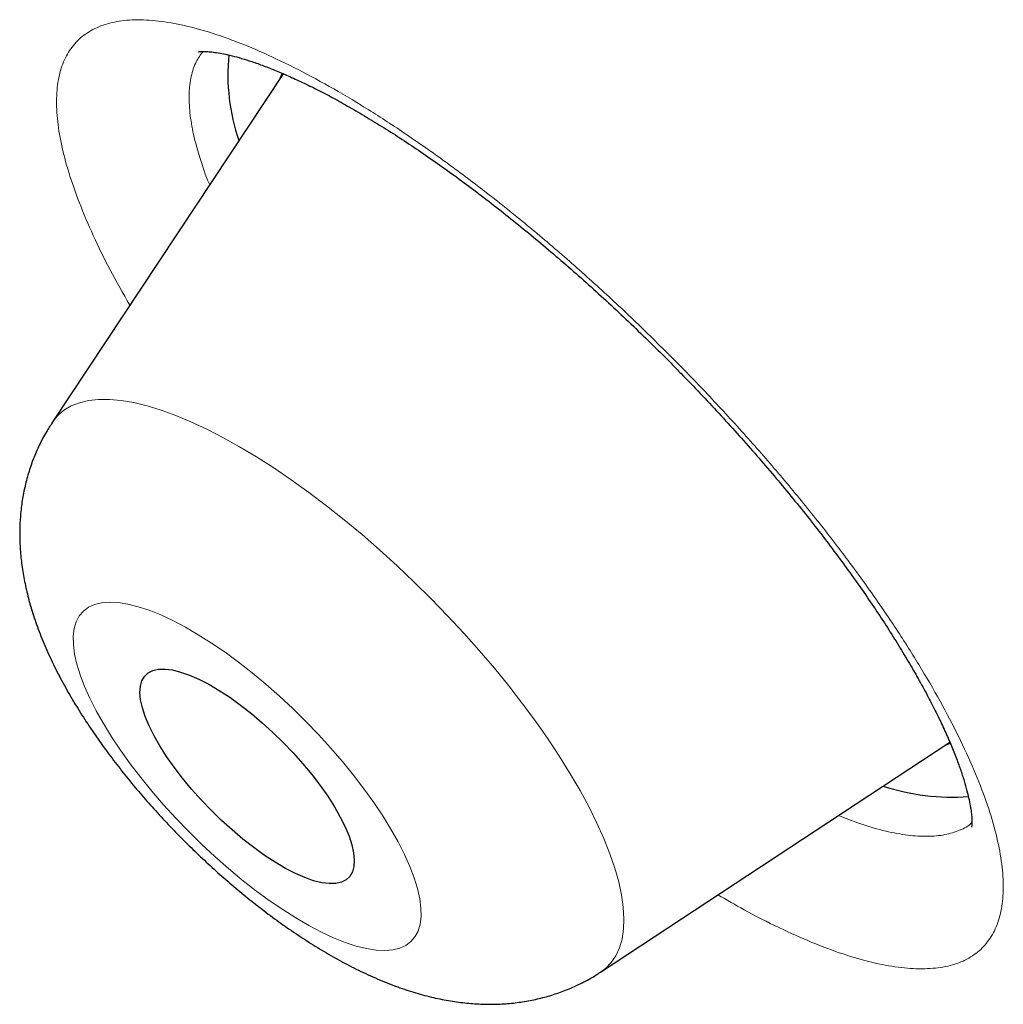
# Model space of a CAD drawing. Header units: millimetres. Extents: x 8 to 436, y 12 to 763.
# Tile 32 of 256: x 353.32 to 356.41, y 282.18 to 285.28. Entities that reach past the tile are written whole.
import ezdxf

# ---------------------------------------------------------------- set-up
doc = ezdxf.new("R2010")
doc.units = ezdxf.units.MM

msp = doc.modelspace()

# ---------------------------------------------------------------- linework, layer by layer
at = {"color": 7, "linetype": 'Continuous', "lineweight": 30}
for p, q in [((354.1508, 285.1055), (353.4259, 284.0105)), ((355.147, 282.2852), (356.2429, 283.0069)), ((356.2285, 282.9974), (356.2446, 283.0034))]:
    msp.add_line(p, q, dxfattribs=at)
at = {"color": 7, "linetype": 'Continuous', "lineweight": 30, "flags": 128}
for points in [[(354.1473, 285.1077), (354.1415, 285.0925), (354.1407, 285.0902)], [(354.151, 283.006), (354.1825, 282.9732), (354.2125, 282.9395), (354.2406, 282.9055), (354.2667, 282.8713), (354.2905, 282.8375), (354.3116, 282.8043), (354.3299, 282.7721), (354.3453, 282.7412), (354.3575, 282.712), (354.3664, 282.6846), (354.3719, 282.6595), (354.374, 282.6368), (354.3727, 282.6169), (354.3679, 282.5998), (354.3597, 282.5858), (354.3482, 282.575), (354.3336, 282.5676), (354.3159, 282.5636), (354.2953, 282.563), (354.2721, 282.5659), (354.2465, 282.5722), (354.2188, 282.5818), (354.1892, 282.5948), (354.158, 282.6108), (354.1256, 282.6298), (354.0923, 282.6516), (354.0585, 282.676), (354.0244, 282.7026), (353.9905, 282.7313), (353.957, 282.7616), (353.9244, 282.7934), (353.893, 282.8263), (353.863, 282.86), (353.8348, 282.894), (353.8087, 282.9281), (353.785, 282.962), (353.7638, 282.9951), (353.7455, 283.0273), (353.7302, 283.0582), (353.718, 283.0875), (353.7091, 283.1148), (353.7036, 283.14), (353.7015, 283.1626), (353.7028, 283.1826), (353.7076, 283.1997), (353.7158, 283.2137), (353.7272, 283.2244), (353.7419, 283.2319), (353.7596, 283.2359), (353.7802, 283.2365), (353.8034, 283.2336), (353.829, 283.2273), (353.8567, 283.2176), (353.8863, 283.2047), (353.9175, 283.1887), (353.9498, 283.1696), (353.9831, 283.1478), (354.017, 283.1235), (354.051, 283.0969), (354.085, 283.0682), (354.1184, 283.0378), (354.151, 283.006)]]:
    msp.add_lwpolyline(points, dxfattribs=at)
at = {"color": 252, "linetype": 'Continuous', "lineweight": 0, "flags": 128}
for points in [[(353.4259, 284.0105), (353.427, 284.0122), (353.4434, 284.0322), (353.4629, 284.049), (353.4856, 284.0625), (353.5114, 284.0727), (353.5401, 284.0795), (353.5717, 284.083), (353.606, 284.083), (353.6429, 284.0797), (353.6823, 284.0729), (353.724, 284.0628), (353.7679, 284.0494), (353.8138, 284.0326), (353.8615, 284.0127), (353.9109, 283.9896), (353.9618, 283.9635), (354.0139, 283.9345), (354.0672, 283.9025), (354.1213, 283.8679), (354.1761, 283.8306), (354.2314, 283.7909), (354.287, 283.7489), (354.3427, 283.7047), (354.3983, 283.6585), (354.4535, 283.6105), (354.5081, 283.5609), (354.5621, 283.5097), (354.615, 283.4574)], [(354.615, 283.4574), (354.6668, 283.4039), (354.7173, 283.3496), (354.7663, 283.2946), (354.8136, 283.2392), (354.8589, 283.1834), (354.9023, 283.1276), (354.9434, 283.072), (354.9821, 283.0168), (355.0183, 282.9621), (355.0519, 282.9081), (355.0828, 282.8552), (355.1107, 282.8034), (355.1356, 282.7529), (355.1575, 282.7041), (355.1762, 282.6569), (355.1917, 282.6116), (355.2039, 282.5685), (355.2127, 282.5275), (355.2182, 282.489), (355.2203, 282.4529), (355.219, 282.4195), (355.2143, 282.389), (355.2062, 282.3613), (355.1948, 282.3366), (355.1801, 282.315), (355.1622, 282.2966), (355.147, 282.2852)], [(353.8538, 282.7272), (353.8947, 282.687), (353.9365, 282.6481), (353.9789, 282.6108), (354.0216, 282.5753), (354.0645, 282.5417), (354.1072, 282.5104), (354.1495, 282.4814), (354.191, 282.4551), (354.2317, 282.4315), (354.2711, 282.4107), (354.3091, 282.393), (354.3454, 282.3784), (354.3799, 282.3671), (354.4122, 282.359), (354.4422, 282.3542), (354.4697, 282.3528), (354.4946, 282.3548), (354.5166, 282.3601), (354.5357, 282.3688), (354.5517, 282.3808), (354.5645, 282.3959), (354.5741, 282.4141), (354.5804, 282.4354), (354.5834, 282.4595), (354.583, 282.4863), (354.5792, 282.5157), (354.5721, 282.5474), (354.5616, 282.5813), (354.548, 282.6172), (354.5312, 282.6548), (354.5114, 282.6939), (354.4886, 282.7343), (354.4631, 282.7757), (354.4349, 282.8179), (354.4043, 282.8606), (354.3715, 282.9035), (354.3365, 282.9464), (354.2998, 282.989), (354.2614, 283.031), (354.2216, 283.0723), (354.1808, 283.1125), (354.139, 283.1514), (354.0966, 283.1887), (354.0538, 283.2242), (354.011, 283.2578), (353.9683, 283.2891), (353.926, 283.318), (353.8844, 283.3444), (353.8438, 283.368), (353.8044, 283.3887), (353.7664, 283.4064), (353.73, 283.421), (353.6956, 283.4324), (353.6633, 283.4405), (353.6333, 283.4453), (353.6058, 283.4466), (353.5809, 283.4447), (353.5589, 283.4393), (353.5398, 283.4307), (353.5238, 283.4187), (353.5109, 283.4036), (353.5013, 283.3853), (353.495, 283.3641), (353.4921, 283.34), (353.4925, 283.3132), (353.4963, 283.2838), (353.5034, 283.2521), (353.5138, 283.2182), (353.5275, 283.1823), (353.5442, 283.1447), (353.5641, 283.1056), (353.5868, 283.0652), (353.6124, 283.0238), (353.6405, 282.9816), (353.6711, 282.9389), (353.704, 282.896), (353.7389, 282.8531), (353.7757, 282.8105), (353.814, 282.7684), (353.8538, 282.7272)]]:
    msp.add_lwpolyline(points, dxfattribs=at)
at = {"color": 7, "linetype": 'Continuous', "lineweight": 30}
for centre, radius, start, end in [((354.6077, 285.1026), 0.6305, 174.3196, 199.1381), ((356.2488, 283.519), 0.6844, 251.6944, 274.3968)]:
    msp.add_arc(centre, radius, start, end, dxfattribs=at)
at = {"color": 252, "linetype": 'Continuous', "lineweight": 0}
for points, knots in [([(353.6696, 284.3786), (353.6484, 284.4161), (353.6057, 284.4915), (353.5534, 284.5988), (353.5098, 284.7012), (353.4763, 284.7971), (353.4531, 284.8858), (353.4405, 284.9665), (353.4384, 285.0389), (353.4468, 285.1026), (353.4656, 285.1569), (353.4951, 285.2012), (353.5347, 285.2355), (353.584, 285.2596), (353.6429, 285.2733), (353.711, 285.2761), (353.7879, 285.2684), (353.8727, 285.2503), (353.9649, 285.2217), (354.0641, 285.1828), (354.1695, 285.1338), (354.2803, 285.0754), (354.3954, 285.008), (354.5144, 284.9316), (354.6364, 284.847), (354.7605, 284.755), (354.8854, 284.6563), (355.0106, 284.5514), (355.1351, 284.4411), (355.2583, 284.3263), (355.3383, 284.2468), (355.3782, 284.2071)], [0, 0, 0, 0, 0.03396, 0.0683835, 0.1029298, 0.1374762, 0.1718997, 0.20635, 0.2409231, 0.2754964, 0.3099467, 0.3444184, 0.3790132, 0.4136081, 0.4480798, 0.4825583, 0.51716, 0.5517617, 0.5862402, 0.6207077, 0.6552986, 0.6898895, 0.7243569, 0.7588006, 0.7933677, 0.8279346, 0.8623782, 0.8967225, 0.9311891, 0.9656557, 1, 1, 1, 1]), ([(353.8994, 285.1755), (353.8916, 285.1649), (353.8752, 285.1427), (353.861, 285.0981), (353.8544, 285.0448), (353.857, 284.9837), (353.8681, 284.9158), (353.8892, 284.8404), (353.9069, 284.787), (353.9197, 284.7575), (353.92, 284.7568)], [0, 0, 0, 0, 0.129235, 0.273601, 0.418482, 0.563362, 0.707728, 0.851955, 0.996697, 1, 1, 1, 1]), ([(355.3782, 284.2071), (355.3786, 284.2067), (355.4186, 284.1663), (355.4973, 284.0847), (355.6109, 283.9605), (355.7196, 283.8352), (355.8226, 283.7096), (355.9191, 283.5846), (356.0087, 283.4609), (356.0907, 283.3394), (356.1644, 283.2212), (356.2291, 283.1071), (356.2846, 282.9977), (356.3306, 282.8938), (356.3667, 282.7963), (356.3923, 282.7059), (356.4075, 282.6231), (356.4123, 282.5484), (356.4067, 282.4825), (356.3902, 282.4261), (356.3633, 282.3792), (356.3264, 282.3422), (356.2795, 282.3155), (356.2228, 282.2994), (356.1568, 282.2939), (356.0822, 282.2989), (355.9995, 282.3143), (355.9089, 282.3405), (355.8113, 282.3769), (355.7072, 282.4235), (355.6086, 282.4734), (355.5428, 282.5117), (355.5153, 282.5278)], [0, 0, 0, 0, 0.000297, 0.035007, 0.06984, 0.104674, 0.139384, 0.174092, 0.208925, 0.243758, 0.278467, 0.313193, 0.348042, 0.382891, 0.417617, 0.452368, 0.487244, 0.522119, 0.556871, 0.591647, 0.626547, 0.661448, 0.696224, 0.731012, 0.765925, 0.800837, 0.835625, 0.870408, 0.905315, 0.940222, 0.975005, 1, 1, 1, 1]), ([(355.8938, 282.777), (355.915, 282.7686), (355.9639, 282.7491), (356.0338, 282.7288), (356.1037, 282.7148), (356.1665, 282.71), (356.2222, 282.7139), (356.2692, 282.7274), (356.299, 282.7415), (356.3106, 282.7535), (356.3122, 282.7551)], [0, 0, 0, 0, 0.110263, 0.254645, 0.399077, 0.544025, 0.688972, 0.833404, 0.977807, 1, 1, 1, 1])]:
    msp.add_open_spline(points, degree=3, knots=knots, dxfattribs=at)
at = {"color": 7, "linetype": 'Continuous', "lineweight": 30}
for points, knots in [([(353.8842, 285.1745), (353.8841, 285.1745), (353.8837, 285.1744), (353.8873, 285.175), (353.8949, 285.1756), (353.9066, 285.1756), (353.9222, 285.1746), (353.9414, 285.1722), (353.9641, 285.1681), (353.9904, 285.1621), (354.0198, 285.1541), (354.0528, 285.1437), (354.0893, 285.1308), (354.1289, 285.1152), (354.1716, 285.0969), (354.2169, 285.0759), (354.2646, 285.0522), (354.3143, 285.026), (354.3658, 284.9971), (354.4191, 284.9657), (354.4745, 284.9316), (354.5315, 284.8948), (354.5901, 284.8554), (354.65, 284.8136), (354.7108, 284.7695), (354.7724, 284.7233), (354.8344, 284.6753), (354.8968, 284.6253), (354.9596, 284.5734), (355.0227, 284.5197), (355.0857, 284.4645), (355.1485, 284.4078), (355.2111, 284.3498), (355.2732, 284.2905), (355.3255, 284.2392), (355.3676, 284.1969), (355.4094, 284.1544), (355.4595, 284.1023), (355.518, 284.0399), (355.5751, 283.9771), (355.6309, 283.914), (355.6852, 283.8508), (355.7379, 283.7876), (355.7889, 283.7245), (355.8382, 283.6616), (355.8853, 283.5994), (355.9303, 283.5381), (355.973, 283.4776), (356.0136, 283.4179), (356.0519, 283.3594), (356.0877, 283.3023), (356.1208, 283.2469), (356.1512, 283.1935), (356.1787, 283.1424), (356.2035, 283.0937), (356.2256, 283.047), (356.2451, 283.0026), (356.2621, 282.9606), (356.2764, 282.9215), (356.288, 282.8858), (356.2971, 282.8537), (356.3037, 282.8255), (356.3083, 282.8014), (356.3109, 282.7815), (356.3122, 282.7653), (356.3123, 282.7526), (356.3118, 282.7441), (356.3111, 282.7397), (356.3111, 282.7397), (356.3111, 282.7398)], [0, 0, 0, 0, 0.006021, 0.019511, 0.032892, 0.046286, 0.059763, 0.073369, 0.087147, 0.100641, 0.114412, 0.128593, 0.14314, 0.158004, 0.173131, 0.188462, 0.203937, 0.219502, 0.234954, 0.250585, 0.266415, 0.282409, 0.298532, 0.314749, 0.331028, 0.347335, 0.363641, 0.379861, 0.396267, 0.412682, 0.429111, 0.445558, 0.462028, 0.478528, 0.495063, 0.504152, 0.512835, 0.529326, 0.54578, 0.562214, 0.578635, 0.595048, 0.61146, 0.627873, 0.644294, 0.660699, 0.676887, 0.693141, 0.709387, 0.725589, 0.741714, 0.757727, 0.773591, 0.789268, 0.804739, 0.820082, 0.835565, 0.850925, 0.866099, 0.881026, 0.895646, 0.909906, 0.923762, 0.937189, 0.950485, 0.964179, 0.977777, 0.991329, 1, 1, 1, 1]), ([(353.4259, 284.0098), (353.4197, 284.0003), (353.4047, 283.9776), (353.385, 283.9394), (353.3661, 283.8961), (353.3509, 283.8516), (353.339, 283.8062), (353.3306, 283.76), (353.3254, 283.7131), (353.3235, 283.6655), (353.3249, 283.6172), (353.3296, 283.5678), (353.3377, 283.5171), (353.3493, 283.4647), (353.3649, 283.4103), (353.3847, 283.3538), (353.4086, 283.2956), (353.4365, 283.2366), (353.4675, 283.1781), (353.5011, 283.1207), (353.5367, 283.0647), (353.5741, 283.01), (353.6132, 282.9567), (353.6538, 282.9045), (353.6959, 282.8534), (353.7394, 282.8035), (353.7842, 282.7545), (353.8152, 282.7227), (353.8308, 282.7068)], [0, 0, 0, 0, 0.022706, 0.054415, 0.086097, 0.117844, 0.149764, 0.181987, 0.214672, 0.248017, 0.282267, 0.317725, 0.354746, 0.393718, 0.434976, 0.478631, 0.524312, 0.57107, 0.617486, 0.662964, 0.707374, 0.750812, 0.793442, 0.83543, 0.876927, 0.918063, 0.958952, 1, 1, 1, 1]), ([(353.8308, 282.7068), (353.8391, 282.6985), (353.863, 282.6745), (353.9034, 282.6359), (353.9521, 282.5915), (354.0019, 282.5485), (354.0526, 282.507), (354.1043, 282.467), (354.157, 282.4287), (354.2107, 282.3922), (354.2657, 282.3575), (354.3222, 282.3247), (354.3805, 282.294), (354.4408, 282.2658), (354.5009, 282.2415), (354.5594, 282.2217), (354.6147, 282.2065), (354.6681, 282.1954), (354.7198, 282.1881), (354.77, 282.1843), (354.8189, 282.184), (354.8669, 282.1869), (354.9138, 282.1933), (354.9598, 282.2029), (355.0046, 282.2158), (355.0497, 282.2326), (355.0943, 282.2537), (355.1272, 282.2717), (355.1437, 282.2833), (355.1464, 282.2852)], [0, 0, 0, 0, 0.021475, 0.061706, 0.102009, 0.142473, 0.183197, 0.224296, 0.2659, 0.308163, 0.351268, 0.395425, 0.440861, 0.487752, 0.536065, 0.579604, 0.621041, 0.660185, 0.697282, 0.732704, 0.766809, 0.799901, 0.832217, 0.863942, 0.895217, 0.92615, 0.960075, 0.993498, 1, 1, 1, 1])]:
    msp.add_open_spline(points, degree=3, knots=knots, dxfattribs=at)

doc.saveas('drawing.dxf')
